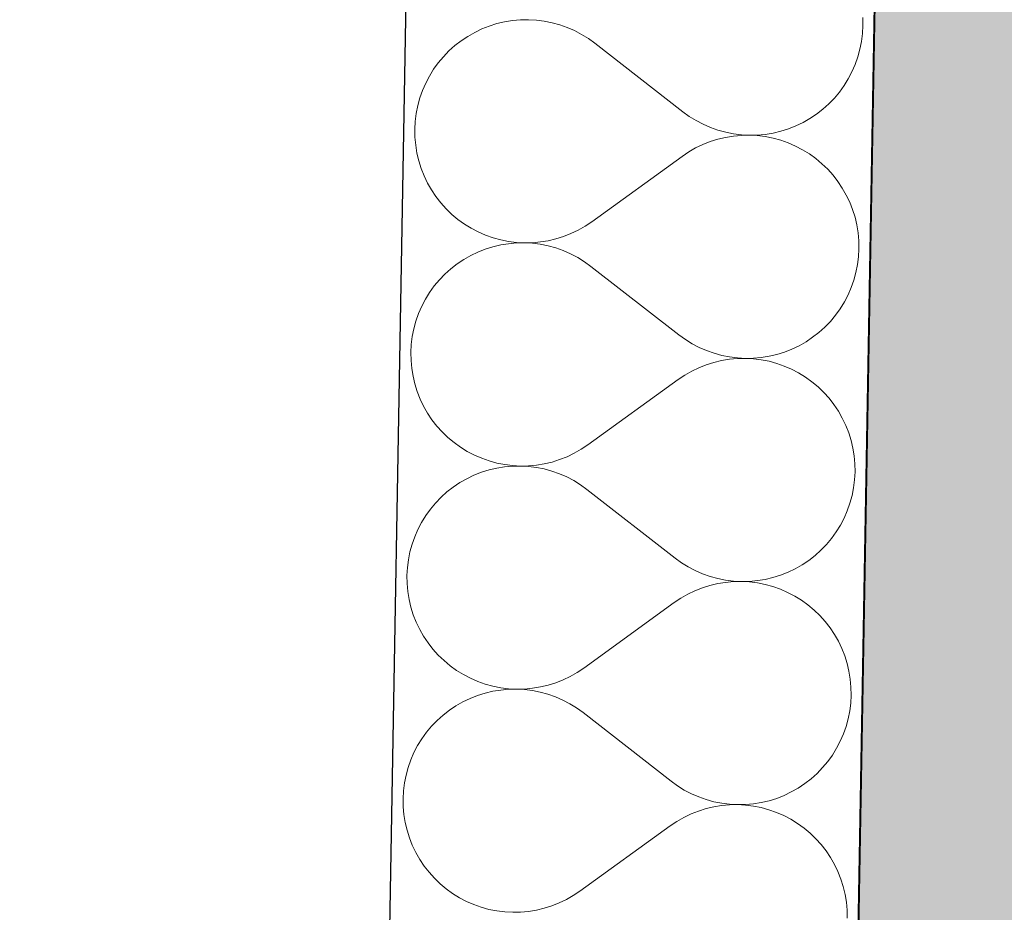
# Model space of a CAD drawing. Header units: millimetres. Extents: x -28017 to 3863, y -4271 to 20239.
# Tile 8 of 105: x -20761 to -20425, y 744 to 1048. Entities that reach past the tile are written whole.
import ezdxf

# ---------------------------------------------------------------- set-up
doc = ezdxf.new("R2010")
doc.units = ezdxf.units.MM
doc.header["$MEASUREMENT"] = 0
doc.linetypes.add('Wipeout_Contour', pattern=[1000, 0, -1000])
for name, color, linetype in [('5._POHLED ZÁPADNÍ_2_Konstrukce - nenosné', 7, 'Continuous'), ('5._POHLED ZÁPADNÍ_2_Konstrukce - nosné', 7, 'Continuous'), ('5._POHLED ZÁPADNÍ_2_Nové_Konstrukce - nosné', 7, 'Continuous'), ('5._POHLED ZÁPADNÍ_2_Nové_Výplně - Povrchové', 7, 'Continuous'), ('5._POHLED ZÁPADNÍ_2_Nové_Výplně – Řezové', 7, 'Continuous'), ('5._POHLED ZÁPADNÍ_2_Výplně – Řezové', 7, 'Continuous')]:
    doc.layers.add(name, color=color, linetype=linetype)

# ---------------------------------------------------------------- blocks, each defined once
blk = doc.blocks.new('*X26', base_point=(-28336.19, -5790.34))
at = {"layer": '5._POHLED ZÁPADNÍ_2_Nové_Výplně – Řezové', "color": 21, "linetype": 'Continuous', "lineweight": 20, "true_color": 0xffaaaa}
for p, q in [((-20600.7, 1046.18), (-20603.23, 1045.18)), ((-20598.1, 1046.99), (-20600.7, 1046.18)), ((-20595.45, 1047.62), (-20598.1, 1046.99)), ((-20592.77, 1048.05), (-20595.45, 1047.62)), ((-20590.06, 1048.29), (-20592.77, 1048.05)), ((-20587.34, 1048.34), (-20590.06, 1048.29)), ((-20584.62, 1048.19), (-20587.34, 1048.34)), ((-20581.92, 1047.85), (-20584.62, 1048.19)), ((-20579.25, 1047.32), (-20581.92, 1047.85)), ((-20576.63, 1046.6), (-20579.25, 1047.32)), ((-20574.06, 1045.69), (-20576.63, 1046.6)), ((-20473.24, 1043.61), (-20473.09, 1046.33)), ((-20473.09, 1046.33), (-20473.14, 1049.05)), ((-20608.05, 1042.66), (-20610.31, 1041.15)), ((-20605.68, 1044.01), (-20608.05, 1042.66)), ((-20603.23, 1045.18), (-20605.68, 1044.01)), ((-20571.57, 1044.61), (-20574.06, 1045.69)), ((-20569.16, 1043.34), (-20571.57, 1044.61)), ((-20566.85, 1041.91), (-20569.16, 1043.34)), ((-20473.58, 1040.91), (-20473.24, 1043.61)), ((-20612.46, 1039.48), (-20614.48, 1037.67)), ((-20610.31, 1041.15), (-20612.46, 1039.48)), ((-20564.64, 1040.32), (-20566.85, 1041.91)), ((-20564.64, 1040.32), (-20534.57, 1016.93)), ((-20474.11, 1038.24), (-20473.58, 1040.91)), ((-20616.37, 1035.71), (-20618.11, 1033.62)), ((-20614.48, 1037.67), (-20616.37, 1035.71)), ((-20474.83, 1035.62), (-20474.11, 1038.24)), ((-20618.11, 1033.62), (-20619.71, 1031.41)), ((-20476.82, 1030.56), (-20475.73, 1033.05)), ((-20475.73, 1033.05), (-20474.83, 1035.62)), ((-20621.14, 1029.1), (-20622.4, 1026.69)), ((-20619.71, 1031.41), (-20621.14, 1029.1)), ((-20478.08, 1028.15), (-20476.82, 1030.56)), ((-20622.4, 1026.69), (-20623.48, 1024.19)), ((-20481.1, 1023.63), (-20479.51, 1025.83)), ((-20479.51, 1025.83), (-20478.08, 1028.15)), ((-20623.48, 1024.19), (-20624.39, 1021.63)), ((-20482.84, 1021.54), (-20481.1, 1023.63)), ((-20625.11, 1019.01), (-20625.64, 1016.34)), ((-20624.39, 1021.63), (-20625.11, 1019.01)), ((-20486.76, 1017.76), (-20484.73, 1019.58)), ((-20484.73, 1019.58), (-20482.84, 1021.54)), ((-20625.64, 1016.34), (-20625.98, 1013.64)), ((-20534.57, 1016.93), (-20532.37, 1015.34)), ((-20491.17, 1014.58), (-20488.9, 1016.1)), ((-20488.9, 1016.1), (-20486.76, 1017.76)), ((-20625.98, 1013.64), (-20626.12, 1010.92)), ((-20532.37, 1015.34), (-20530.05, 1013.91)), ((-20530.05, 1013.91), (-20527.64, 1012.64)), ((-20527.64, 1012.64), (-20525.15, 1011.56)), ((-20495.98, 1012.07), (-20493.53, 1013.24)), ((-20493.53, 1013.24), (-20491.17, 1014.58)), ((-20626.12, 1010.92), (-20626.07, 1008.2)), ((-20525.15, 1011.56), (-20522.58, 1010.65)), ((-20522.58, 1010.65), (-20519.96, 1009.93)), ((-20519.96, 1009.93), (-20517.29, 1009.4)), ((-20514.6, 1008.86), (-20517.31, 1008.61)), ((-20517.29, 1009.4), (-20514.59, 1009.06)), ((-20511.88, 1008.91), (-20514.6, 1008.86)), ((-20514.59, 1009.06), (-20511.88, 1008.91)), ((-20511.88, 1008.91), (-20509.16, 1008.96)), ((-20509.16, 1008.77), (-20511.88, 1008.91)), ((-20509.16, 1008.96), (-20506.45, 1009.2)), ((-20506.45, 1009.2), (-20503.76, 1009.63)), ((-20503.76, 1009.63), (-20501.11, 1010.26)), ((-20501.11, 1010.26), (-20498.52, 1011.07)), ((-20498.52, 1011.07), (-20495.98, 1012.07)), ((-20626.07, 1008.2), (-20625.83, 1005.49)), ((-20625.83, 1005.49), (-20625.39, 1002.81)), ((-20527.76, 1005.73), (-20530.22, 1004.56)), ((-20525.23, 1006.73), (-20527.76, 1005.73)), ((-20522.64, 1007.55), (-20525.23, 1006.73)), ((-20519.99, 1008.18), (-20522.64, 1007.55)), ((-20517.31, 1008.61), (-20519.99, 1008.18)), ((-20506.46, 1008.43), (-20509.16, 1008.77)), ((-20503.79, 1007.9), (-20506.46, 1008.43)), ((-20501.17, 1007.18), (-20503.79, 1007.9)), ((-20498.6, 1006.28), (-20501.17, 1007.18)), ((-20496.11, 1005.2), (-20498.6, 1006.28)), ((-20625.39, 1002.81), (-20624.76, 1000.16)), ((-20532.58, 1003.21), (-20534.84, 1001.69)), ((-20530.22, 1004.56), (-20532.58, 1003.21)), ((-20493.69, 1003.94), (-20496.11, 1005.2)), ((-20491.38, 1002.51), (-20493.69, 1003.94)), ((-20489.17, 1000.92), (-20491.38, 1002.51)), ((-20624.76, 1000.16), (-20623.95, 997.56)), ((-20565.71, 979.38), (-20534.84, 1001.69)), ((-20487.08, 999.18), (-20489.17, 1000.92)), ((-20485.12, 997.29), (-20487.08, 999.18)), ((-20623.95, 997.56), (-20622.95, 995.03)), ((-20483.3, 995.26), (-20485.12, 997.29)), ((-20622.95, 995.03), (-20621.78, 992.58)), ((-20621.78, 992.58), (-20620.43, 990.21)), ((-20481.63, 993.12), (-20483.3, 995.26)), ((-20480.12, 990.86), (-20481.63, 993.12)), ((-20620.43, 990.21), (-20618.92, 987.95)), ((-20478.77, 988.49), (-20480.12, 990.86)), ((-20618.92, 987.95), (-20617.25, 985.81)), ((-20617.25, 985.81), (-20615.43, 983.78)), ((-20477.6, 986.04), (-20478.77, 988.49)), ((-20476.6, 983.51), (-20477.6, 986.04)), ((-20615.43, 983.78), (-20613.47, 981.89)), ((-20613.47, 981.89), (-20611.38, 980.15)), ((-20475.79, 980.91), (-20476.6, 983.51)), ((-20611.38, 980.15), (-20609.17, 978.56)), ((-20609.17, 978.56), (-20606.86, 977.13)), ((-20567.97, 977.86), (-20565.71, 979.38)), ((-20475.16, 978.26), (-20475.79, 980.91)), ((-20606.86, 977.13), (-20604.45, 975.87)), ((-20604.45, 975.87), (-20601.95, 974.79)), ((-20575.32, 974.34), (-20572.79, 975.34)), ((-20572.79, 975.34), (-20570.34, 976.51)), ((-20570.34, 976.51), (-20567.97, 977.86)), ((-20474.73, 975.58), (-20475.16, 978.26)), ((-20474.48, 972.87), (-20474.73, 975.58)), ((-20601.95, 974.79), (-20599.39, 973.89)), ((-20599.39, 973.89), (-20596.76, 973.17)), ((-20594.11, 971.87), (-20596.79, 971.44)), ((-20596.76, 973.17), (-20594.09, 972.64)), ((-20591.4, 972.11), (-20594.11, 971.87)), ((-20594.09, 972.64), (-20591.39, 972.3)), ((-20588.68, 972.16), (-20591.4, 972.11)), ((-20591.39, 972.3), (-20588.68, 972.16)), ((-20588.68, 972.16), (-20585.96, 972.21)), ((-20585.96, 972.01), (-20588.68, 972.16)), ((-20585.96, 972.21), (-20583.25, 972.46)), ((-20583.26, 971.67), (-20585.96, 972.01)), ((-20583.25, 972.46), (-20580.56, 972.89)), ((-20580.56, 972.89), (-20577.92, 973.52)), ((-20577.92, 973.52), (-20575.32, 974.34)), ((-20474.43, 970.15), (-20474.48, 972.87)), ((-20604.57, 969), (-20607.02, 967.83)), ((-20602.04, 970), (-20604.57, 969)), ((-20599.44, 970.81), (-20602.04, 970)), ((-20596.79, 971.44), (-20599.44, 970.81)), ((-20580.59, 971.14), (-20583.26, 971.67)), ((-20577.97, 970.42), (-20580.59, 971.14)), ((-20575.4, 969.51), (-20577.97, 970.42)), ((-20572.91, 968.43), (-20575.4, 969.51)), ((-20474.58, 967.43), (-20474.43, 970.15)), ((-20609.39, 966.49), (-20611.65, 964.97)), ((-20607.02, 967.83), (-20609.39, 966.49)), ((-20570.5, 967.16), (-20572.91, 968.43)), ((-20568.19, 965.73), (-20570.5, 967.16)), ((-20565.98, 964.14), (-20568.19, 965.73)), ((-20474.92, 964.73), (-20474.58, 967.43)), ((-20613.8, 963.31), (-20615.82, 961.49)), ((-20611.65, 964.97), (-20613.8, 963.31)), ((-20565.98, 964.14), (-20535.91, 940.75)), ((-20476.17, 959.44), (-20475.45, 962.06)), ((-20475.45, 962.06), (-20474.92, 964.73)), ((-20617.71, 959.53), (-20619.46, 957.44)), ((-20615.82, 961.49), (-20617.71, 959.53)), ((-20477.07, 956.88), (-20476.17, 959.44)), ((-20621.05, 955.24), (-20622.48, 952.92)), ((-20619.46, 957.44), (-20621.05, 955.24)), ((-20478.16, 954.38), (-20477.07, 956.88)), ((-20622.48, 952.92), (-20623.74, 950.51)), ((-20480.85, 949.66), (-20479.42, 951.97)), ((-20479.42, 951.97), (-20478.16, 954.38)), ((-20623.74, 950.51), (-20624.82, 948.02)), ((-20482.44, 947.45), (-20480.85, 949.66)), ((-20625.73, 945.45), (-20626.45, 942.83)), ((-20624.82, 948.02), (-20625.73, 945.45)), ((-20486.07, 943.4), (-20484.18, 945.36)), ((-20484.18, 945.36), (-20482.44, 947.45)), ((-20626.45, 942.83), (-20626.98, 940.16)), ((-20490.25, 939.92), (-20488.1, 941.59)), ((-20488.1, 941.59), (-20486.07, 943.4)), ((-20626.98, 940.16), (-20627.32, 937.46)), ((-20535.91, 940.75), (-20533.71, 939.16)), ((-20533.71, 939.16), (-20531.39, 937.73)), ((-20494.87, 937.06), (-20492.51, 938.41)), ((-20492.51, 938.41), (-20490.25, 939.92)), ((-20627.32, 937.46), (-20627.46, 934.74)), ((-20531.39, 937.73), (-20528.98, 936.46)), ((-20528.98, 936.46), (-20526.49, 935.38)), ((-20526.49, 935.38), (-20523.92, 934.47)), ((-20502.45, 934.08), (-20499.86, 934.89)), ((-20499.86, 934.89), (-20497.33, 935.89)), ((-20497.33, 935.89), (-20494.87, 937.06)), ((-20627.46, 934.74), (-20627.41, 932.02)), ((-20627.41, 932.02), (-20627.17, 929.31)), ((-20521.33, 932), (-20523.98, 931.37)), ((-20523.92, 934.47), (-20521.3, 933.75)), ((-20518.65, 932.43), (-20521.33, 932)), ((-20521.3, 933.75), (-20518.63, 933.22)), ((-20515.94, 932.68), (-20518.65, 932.43)), ((-20518.63, 933.22), (-20515.93, 932.88)), ((-20513.22, 932.73), (-20515.94, 932.68)), ((-20515.93, 932.88), (-20513.22, 932.73)), ((-20513.22, 932.73), (-20510.5, 932.78)), ((-20510.5, 932.59), (-20513.22, 932.73)), ((-20510.5, 932.78), (-20507.79, 933.02)), ((-20507.8, 932.25), (-20510.5, 932.59)), ((-20505.13, 931.72), (-20507.8, 932.25)), ((-20507.79, 933.02), (-20505.1, 933.45)), ((-20502.51, 931), (-20505.13, 931.72)), ((-20505.1, 933.45), (-20502.45, 934.08)), ((-20627.17, 929.31), (-20626.73, 926.63)), ((-20531.56, 928.38), (-20533.92, 927.03)), ((-20529.11, 929.55), (-20531.56, 928.38)), ((-20526.57, 930.55), (-20529.11, 929.55)), ((-20523.98, 931.37), (-20526.57, 930.55)), ((-20499.94, 930.1), (-20502.51, 931)), ((-20497.45, 929.02), (-20499.94, 930.1)), ((-20495.04, 927.76), (-20497.45, 929.02)), ((-20626.73, 926.63), (-20626.11, 923.98)), ((-20567.06, 903.2), (-20536.18, 925.51)), ((-20533.92, 927.03), (-20536.18, 925.51)), ((-20492.72, 926.33), (-20495.04, 927.76)), ((-20490.51, 924.74), (-20492.72, 926.33)), ((-20488.42, 923), (-20490.51, 924.74)), ((-20626.11, 923.98), (-20625.29, 921.38)), ((-20625.29, 921.38), (-20624.3, 918.85)), ((-20486.47, 921.11), (-20488.42, 923)), ((-20624.3, 918.85), (-20623.12, 916.4)), ((-20484.65, 919.09), (-20486.47, 921.11)), ((-20482.98, 916.94), (-20484.65, 919.09)), ((-20623.12, 916.4), (-20621.77, 914.04)), ((-20481.46, 914.68), (-20482.98, 916.94)), ((-20480.12, 912.31), (-20481.46, 914.68)), ((-20621.77, 914.04), (-20620.26, 911.77)), ((-20620.26, 911.77), (-20618.59, 909.63)), ((-20478.94, 909.86), (-20480.12, 912.31)), ((-20618.59, 909.63), (-20616.77, 907.6)), ((-20477.94, 907.33), (-20478.94, 909.86)), ((-20616.77, 907.6), (-20614.81, 905.72)), ((-20614.81, 905.72), (-20612.72, 903.97)), ((-20477.13, 904.73), (-20477.94, 907.33)), ((-20476.5, 902.09), (-20477.13, 904.73)), ((-20612.72, 903.97), (-20610.52, 902.38)), ((-20610.52, 902.38), (-20608.2, 900.95)), ((-20571.68, 900.33), (-20569.32, 901.68)), ((-20569.32, 901.68), (-20567.06, 903.2)), ((-20476.07, 899.4), (-20476.5, 902.09)), ((-20608.2, 900.95), (-20605.79, 899.7)), ((-20605.79, 899.7), (-20603.29, 898.61)), ((-20603.29, 898.61), (-20600.73, 897.71)), ((-20579.26, 897.34), (-20576.66, 898.16)), ((-20576.66, 898.16), (-20574.13, 899.16)), ((-20574.13, 899.16), (-20571.68, 900.33)), ((-20475.82, 896.69), (-20476.07, 899.4)), ((-20600.78, 894.63), (-20603.38, 893.82)), ((-20598.13, 895.26), (-20600.78, 894.63)), ((-20600.73, 897.71), (-20598.1, 896.99)), ((-20595.45, 895.69), (-20598.13, 895.26)), ((-20598.1, 896.99), (-20595.43, 896.46)), ((-20592.74, 895.93), (-20595.45, 895.69)), ((-20595.43, 896.46), (-20592.74, 896.13)), ((-20592.74, 896.13), (-20590.02, 895.98)), ((-20590.02, 895.98), (-20592.74, 895.93)), ((-20590.02, 895.98), (-20587.3, 896.03)), ((-20587.3, 895.84), (-20590.02, 895.98)), ((-20587.3, 896.03), (-20584.59, 896.28)), ((-20584.6, 895.49), (-20587.3, 895.84)), ((-20581.93, 894.96), (-20584.6, 895.49)), ((-20584.59, 896.28), (-20581.9, 896.72)), ((-20579.31, 894.24), (-20581.93, 894.96)), ((-20581.9, 896.72), (-20579.26, 897.34)), ((-20475.77, 893.97), (-20475.82, 896.69)), ((-20608.36, 891.65), (-20610.73, 890.31)), ((-20605.91, 892.83), (-20608.36, 891.65)), ((-20603.38, 893.82), (-20605.91, 892.83)), ((-20576.75, 893.34), (-20579.31, 894.24)), ((-20574.25, 892.25), (-20576.75, 893.34)), ((-20571.84, 890.99), (-20574.25, 892.25)), ((-20476.26, 888.55), (-20475.92, 891.25)), ((-20475.92, 891.25), (-20475.77, 893.97)), ((-20612.99, 888.8), (-20615.14, 887.13)), ((-20610.73, 890.31), (-20612.99, 888.8)), ((-20569.53, 889.55), (-20571.84, 890.99)), ((-20567.32, 887.96), (-20569.53, 889.55)), ((-20567.32, 887.96), (-20537.25, 864.57)), ((-20476.79, 885.89), (-20476.26, 888.55)), ((-20617.16, 885.31), (-20619.05, 883.35)), ((-20615.14, 887.13), (-20617.16, 885.31)), ((-20477.51, 883.26), (-20476.79, 885.89)), ((-20620.8, 881.26), (-20622.39, 879.06)), ((-20619.05, 883.35), (-20620.8, 881.26)), ((-20478.41, 880.7), (-20477.51, 883.26)), ((-20622.39, 879.06), (-20623.82, 876.74)), ((-20480.76, 875.79), (-20479.5, 878.2)), ((-20479.5, 878.2), (-20478.41, 880.7)), ((-20625.08, 874.33), (-20626.16, 871.84)), ((-20623.82, 876.74), (-20625.08, 874.33)), ((-20482.19, 873.48), (-20480.76, 875.79)), ((-20626.16, 871.84), (-20627.07, 869.27)), ((-20485.52, 869.18), (-20483.78, 871.27)), ((-20483.78, 871.27), (-20482.19, 873.48)), ((-20627.07, 869.27), (-20627.79, 866.65)), ((-20487.41, 867.22), (-20485.52, 869.18)), ((-20627.79, 866.65), (-20628.32, 863.98)), ((-20537.25, 864.57), (-20535.05, 862.98)), ((-20491.59, 863.74), (-20489.44, 865.41)), ((-20489.44, 865.41), (-20487.41, 867.22)), ((-20628.66, 861.28), (-20628.8, 858.56)), ((-20628.32, 863.98), (-20628.66, 861.28)), ((-20535.05, 862.98), (-20532.74, 861.55)), ((-20532.74, 861.55), (-20530.33, 860.29)), ((-20498.67, 859.71), (-20496.21, 860.88)), ((-20496.21, 860.88), (-20493.85, 862.23)), ((-20493.85, 862.23), (-20491.59, 863.74)), ((-20628.8, 858.56), (-20628.75, 855.84)), ((-20530.33, 860.29), (-20527.83, 859.2)), ((-20527.83, 859.2), (-20525.27, 858.29)), ((-20525.27, 858.29), (-20522.64, 857.57)), ((-20522.64, 857.57), (-20519.97, 857.04)), ((-20506.44, 857.28), (-20503.8, 857.9)), ((-20503.8, 857.9), (-20501.2, 858.71)), ((-20501.2, 858.71), (-20498.67, 859.71)), ((-20628.75, 855.84), (-20628.51, 853.13)), ((-20527.92, 854.37), (-20530.45, 853.38)), ((-20525.32, 855.19), (-20527.92, 854.37)), ((-20522.67, 855.82), (-20525.32, 855.19)), ((-20519.99, 856.26), (-20522.67, 855.82)), ((-20517.28, 856.5), (-20519.99, 856.26)), ((-20519.97, 857.04), (-20517.28, 856.7)), ((-20517.28, 856.7), (-20514.56, 856.55)), ((-20514.56, 856.55), (-20517.28, 856.5)), ((-20514.56, 856.55), (-20511.84, 856.6)), ((-20511.84, 856.41), (-20514.56, 856.55)), ((-20511.84, 856.6), (-20509.13, 856.84)), ((-20509.14, 856.07), (-20511.84, 856.41)), ((-20506.47, 855.54), (-20509.14, 856.07)), ((-20509.13, 856.84), (-20506.44, 857.28)), ((-20503.85, 854.83), (-20506.47, 855.54)), ((-20501.28, 853.92), (-20503.85, 854.83)), ((-20628.51, 853.13), (-20628.07, 850.45)), ((-20535.26, 850.85), (-20537.52, 849.34)), ((-20532.9, 852.2), (-20535.26, 850.85)), ((-20530.45, 853.38), (-20532.9, 852.2)), ((-20498.79, 852.84), (-20501.28, 853.92)), ((-20496.38, 851.58), (-20498.79, 852.84)), ((-20494.06, 850.15), (-20496.38, 851.58)), ((-20628.07, 850.45), (-20627.45, 847.8)), ((-20627.45, 847.8), (-20626.63, 845.21)), ((-20568.4, 827.02), (-20537.52, 849.34)), ((-20491.85, 848.56), (-20494.06, 850.15)), ((-20489.77, 846.82), (-20491.85, 848.56)), ((-20626.63, 845.21), (-20625.64, 842.67)), ((-20487.81, 844.93), (-20489.77, 846.82)), ((-20485.99, 842.91), (-20487.81, 844.93)), ((-20625.64, 842.67), (-20624.46, 840.22)), ((-20484.32, 840.76), (-20485.99, 842.91)), ((-20482.8, 838.5), (-20484.32, 840.76)), ((-20624.46, 840.22), (-20623.11, 837.86)), ((-20623.11, 837.86), (-20621.6, 835.6)), ((-20481.46, 836.13), (-20482.8, 838.5)), ((-20621.6, 835.6), (-20619.93, 833.45)), ((-20480.28, 833.68), (-20481.46, 836.13)), ((-20619.93, 833.45), (-20618.11, 831.43)), ((-20618.11, 831.43), (-20616.15, 829.54)), ((-20479.29, 831.15), (-20480.28, 833.68)), ((-20478.47, 828.55), (-20479.29, 831.15)), ((-20616.15, 829.54), (-20614.07, 827.79)), ((-20614.07, 827.79), (-20611.86, 826.2)), ((-20477.84, 825.91), (-20478.47, 828.55)), ((-20611.86, 826.2), (-20609.54, 824.78)), ((-20609.54, 824.78), (-20607.13, 823.52)), ((-20575.47, 822.98), (-20573.02, 824.16)), ((-20573.02, 824.16), (-20570.66, 825.51)), ((-20570.66, 825.51), (-20568.4, 827.02)), ((-20477.41, 823.22), (-20477.84, 825.91)), ((-20607.13, 823.52), (-20604.64, 822.43)), ((-20604.64, 822.43), (-20602.07, 821.53)), ((-20602.07, 821.53), (-20599.44, 820.81)), ((-20599.44, 820.81), (-20596.78, 820.28)), ((-20585.93, 820.1), (-20583.25, 820.54)), ((-20583.25, 820.54), (-20580.6, 821.17)), ((-20580.6, 821.17), (-20578, 821.98)), ((-20578, 821.98), (-20575.47, 822.98)), ((-20477.17, 820.51), (-20477.41, 823.22)), ((-20477.12, 817.79), (-20477.17, 820.51)), ((-20604.72, 817.64), (-20607.25, 816.65)), ((-20602.12, 818.46), (-20604.72, 817.64)), ((-20599.48, 819.08), (-20602.12, 818.46)), ((-20596.79, 819.51), (-20599.48, 819.08)), ((-20594.08, 819.76), (-20596.79, 819.51)), ((-20596.78, 820.28), (-20594.08, 819.95)), ((-20594.08, 819.95), (-20591.36, 819.8)), ((-20591.36, 819.8), (-20594.08, 819.76)), ((-20591.36, 819.8), (-20588.64, 819.85)), ((-20588.64, 819.66), (-20591.36, 819.8)), ((-20588.64, 819.85), (-20585.93, 820.1)), ((-20585.94, 819.32), (-20588.64, 819.66)), ((-20583.28, 818.78), (-20585.94, 819.32)), ((-20580.65, 818.06), (-20583.28, 818.78)), ((-20578.09, 817.16), (-20580.65, 818.06)), ((-20575.59, 816.07), (-20578.09, 817.16)), ((-20477.26, 815.07), (-20477.12, 817.79)), ((-20612.07, 814.13), (-20614.33, 812.62)), ((-20609.71, 815.47), (-20612.07, 814.13)), ((-20607.25, 816.65), (-20609.71, 815.47)), ((-20573.18, 814.81), (-20575.59, 816.07)), ((-20570.87, 813.38), (-20573.18, 814.81)), ((-20477.6, 812.38), (-20477.26, 815.07)), ((-20616.48, 810.95), (-20618.51, 809.13)), ((-20614.33, 812.62), (-20616.48, 810.95)), ((-20568.66, 811.78), (-20570.87, 813.38)), ((-20568.66, 811.78), (-20538.6, 788.39)), ((-20478.13, 809.71), (-20477.6, 812.38)), ((-20620.39, 807.17), (-20622.14, 805.09)), ((-20618.51, 809.13), (-20620.39, 807.17)), ((-20479.75, 804.52), (-20478.85, 807.08)), ((-20478.85, 807.08), (-20478.13, 809.71)), ((-20622.14, 805.09), (-20623.73, 802.88)), ((-20480.84, 802.02), (-20479.75, 804.52)), ((-20625.16, 800.56), (-20626.42, 798.15)), ((-20623.73, 802.88), (-20625.16, 800.56)), ((-20482.1, 799.61), (-20480.84, 802.02)), ((-20626.42, 798.15), (-20627.51, 795.66)), ((-20485.12, 795.09), (-20483.53, 797.3)), ((-20483.53, 797.3), (-20482.1, 799.61)), ((-20627.51, 795.66), (-20628.41, 793.09)), ((-20486.87, 793), (-20485.12, 795.09)), ((-20629.13, 790.47), (-20629.66, 787.8)), ((-20628.41, 793.09), (-20629.13, 790.47)), ((-20490.78, 789.23), (-20488.76, 791.05)), ((-20488.76, 791.05), (-20486.87, 793)), ((-20629.66, 787.8), (-20630, 785.1)), ((-20538.6, 788.39), (-20536.39, 786.8)), ((-20495.19, 786.05), (-20492.93, 787.56)), ((-20492.93, 787.56), (-20490.78, 789.23)), ((-20630, 785.1), (-20630.14, 782.39)), ((-20536.39, 786.8), (-20534.08, 785.37)), ((-20534.08, 785.37), (-20531.67, 784.11)), ((-20531.67, 784.11), (-20529.17, 783.02)), ((-20502.54, 782.53), (-20500.01, 783.53)), ((-20500.01, 783.53), (-20497.55, 784.7)), ((-20497.55, 784.7), (-20495.19, 786.05)), ((-20630.14, 782.39), (-20630.09, 779.66)), ((-20529.17, 783.02), (-20526.61, 782.11)), ((-20526.61, 782.11), (-20523.98, 781.39)), ((-20523.98, 781.39), (-20521.32, 780.86)), ((-20518.62, 780.32), (-20521.33, 780.08)), ((-20521.32, 780.86), (-20518.62, 780.52)), ((-20518.62, 780.52), (-20515.9, 780.37)), ((-20515.9, 780.37), (-20518.62, 780.32)), ((-20515.9, 780.37), (-20513.18, 780.42)), ((-20513.18, 780.23), (-20515.9, 780.37)), ((-20513.18, 780.42), (-20510.47, 780.66)), ((-20510.48, 779.89), (-20513.18, 780.23)), ((-20510.47, 780.66), (-20507.79, 781.1)), ((-20507.79, 781.1), (-20505.14, 781.72)), ((-20505.14, 781.72), (-20502.54, 782.53)), ((-20630.09, 779.66), (-20629.85, 776.96)), ((-20629.85, 776.96), (-20629.42, 774.27)), ((-20531.79, 777.2), (-20534.24, 776.02)), ((-20529.26, 778.2), (-20531.79, 777.2)), ((-20526.66, 779.01), (-20529.26, 778.2)), ((-20524.02, 779.64), (-20526.66, 779.01)), ((-20521.33, 780.08), (-20524.02, 779.64)), ((-20507.82, 779.36), (-20510.48, 779.89)), ((-20505.19, 778.65), (-20507.82, 779.36)), ((-20502.63, 777.74), (-20505.19, 778.65)), ((-20500.13, 776.66), (-20502.63, 777.74)), ((-20629.42, 774.27), (-20628.79, 771.62)), ((-20536.6, 774.67), (-20538.86, 773.16)), ((-20534.24, 776.02), (-20536.6, 774.67)), ((-20497.72, 775.4), (-20500.13, 776.66)), ((-20495.4, 773.97), (-20497.72, 775.4)), ((-20493.2, 772.38), (-20495.4, 773.97)), ((-20628.79, 771.62), (-20627.98, 769.03)), ((-20569.74, 750.84), (-20538.86, 773.16)), ((-20491.11, 770.64), (-20493.2, 772.38)), ((-20489.15, 768.75), (-20491.11, 770.64)), ((-20627.98, 769.03), (-20626.98, 766.5)), ((-20487.33, 766.73), (-20489.15, 768.75)), ((-20485.66, 764.58), (-20487.33, 766.73)), ((-20626.98, 766.5), (-20625.8, 764.04)), ((-20625.8, 764.04), (-20624.46, 761.68)), ((-20484.15, 762.32), (-20485.66, 764.58)), ((-20624.46, 761.68), (-20622.94, 759.42)), ((-20482.8, 759.96), (-20484.15, 762.32)), ((-20481.62, 757.5), (-20482.8, 759.96)), ((-20622.94, 759.42), (-20621.27, 757.27)), ((-20621.27, 757.27), (-20619.45, 755.25)), ((-20480.63, 754.97), (-20481.62, 757.5)), ((-20619.45, 755.25), (-20617.5, 753.36)), ((-20617.5, 753.36), (-20615.41, 751.62)), ((-20479.81, 752.38), (-20480.63, 754.97)), ((-20615.41, 751.62), (-20613.2, 750.03)), ((-20613.2, 750.03), (-20610.88, 748.6)), ((-20572, 749.33), (-20569.74, 750.84)), ((-20479.19, 749.73), (-20479.81, 752.38)), ((-20610.88, 748.6), (-20608.47, 747.34)), ((-20608.47, 747.34), (-20605.98, 746.25)), ((-20579.34, 745.8), (-20576.81, 746.8)), ((-20576.81, 746.8), (-20574.36, 747.98)), ((-20574.36, 747.98), (-20572, 749.33)), ((-20478.75, 747.04), (-20479.19, 749.73)), ((-20478.51, 744.33), (-20478.75, 747.04)), ((-20605.98, 746.25), (-20603.41, 745.35)), ((-20603.41, 745.35), (-20600.79, 744.63)), ((-20600.79, 744.63), (-20598.12, 744.1)), ((-20598.12, 744.1), (-20595.42, 743.77)), ((-20595.42, 743.77), (-20592.7, 743.62)), ((-20592.7, 743.62), (-20589.98, 743.68)), ((-20589.98, 743.68), (-20587.27, 743.92)), ((-20587.27, 743.92), (-20584.59, 744.36)), ((-20584.59, 744.36), (-20581.94, 744.99)), ((-20581.94, 744.99), (-20579.34, 745.8)), ((-20478.46, 741.61), (-20478.51, 744.33))]:
    blk.add_line(p, q, dxfattribs=at)

msp = doc.modelspace()

# ---------------------------------------------------------------- hatches: boundary and pattern name
at = {"layer": '5._POHLED ZÁPADNÍ_2_Výplně – Řezové', "linetype": 'Continuous', "lineweight": 13}
msp.add_hatch(color=254, dxfattribs=at).paths.add_polyline_path([(-20474.94, 724.73), (-20099.89, 724.73), (-20089.89, 1292.64), (-20464.83, 1299.24)])

# ---------------------------------------------------------------- linework, layer by layer
at = {"layer": '5._POHLED ZÁPADNÍ_2_Konstrukce - nosné', "color": 7, "linetype": 'Continuous', "lineweight": 50, "flags": 128}
msp.add_lwpolyline([(-20464.83, 1299.24), (-20481.55, 349.73)], dxfattribs=at)

# ---------------------------------------------------------------- wipeouts: each hides what was drawn before it
at = {"color": 254, "linetype": 'Wipeout_Contour', "lineweight": 0, "ltscale": 87829.541372}
msp.add_wipeout([(-20665.38, 10358), (-20834.68, 724.51), (-20784.69, 723.63), (-20615.46, 10352.94)], dxfattribs=at).dxf.layer = '5._POHLED ZÁPADNÍ_2_Nové_Výplně - Povrchové'

# ---------------------------------------------------------------- next in the draw order: wipeouts: each hides what was drawn before it
at = {"color": 254, "linetype": 'Wipeout_Contour', "lineweight": 0, "ltscale": 102828.393606}
msp.add_wipeout([(-20641.57, 349.73), (-20481.55, 349.73), (-20463.48, 1375.95), (-20473.48, 1376.12), (-20623.45, 1378.76)], dxfattribs=at).dxf.layer = '5._POHLED ZÁPADNÍ_2_Nové_Výplně – Řezové'

# ---------------------------------------------------------------- next in the draw order: linework, layer by layer
at = {"layer": '5._POHLED ZÁPADNÍ_2_Nové_Konstrukce - nosné', "color": 1, "linetype": 'Continuous', "lineweight": 25, "flags": 128}
for points in [[(-20623.45, 1378.76), (-20641.57, 349.73)], [(-20481.55, 349.73), (-20463.48, 1375.95)]]:
    msp.add_lwpolyline(points, dxfattribs=at)

# ---------------------------------------------------------------- next in the draw order: block references
at = {"layer": '5._POHLED ZÁPADNÍ_2_Konstrukce - nenosné', "color": 9, "linetype": 'Continuous', "lineweight": 13}
msp.add_blockref('*X26', (-28336.19, -5790.34), dxfattribs=at)

doc.saveas('drawing.dxf')
